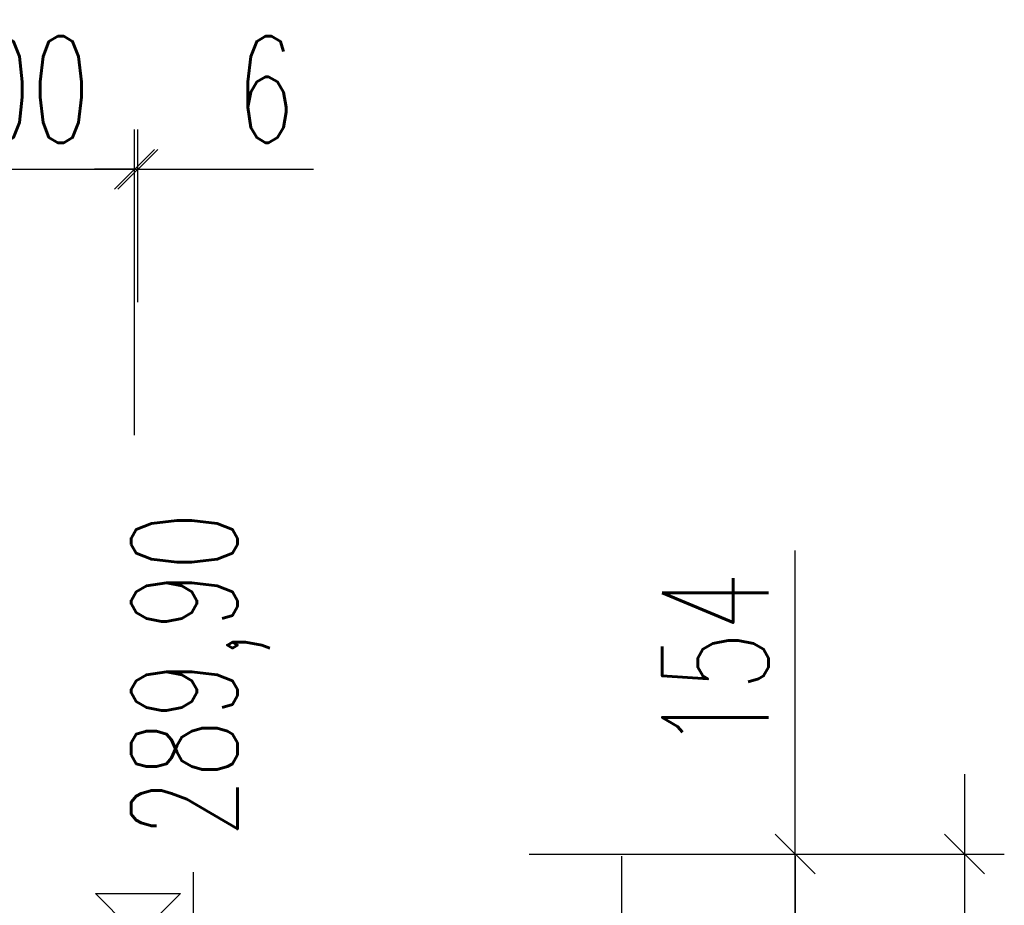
# Model space of a CAD drawing. Header units: metres. Extents: x -912764 to -454925, y -2226138 to -1112338.
# Tile 220 of 256: x -456305.78 to -456303.93, y -1112939.27 to -1112937.6. Entities that reach past the tile are written whole.
import ezdxf

# ---------------------------------------------------------------- set-up
doc = ezdxf.new("R2010")
doc.units = ezdxf.units.M
doc.layers.add('!řezy tenká', color=1, linetype='Continuous')
doc.layers.add('C3D_ZPR', color=7, linetype='Continuous')
doc.layers.add('_NOVÝ STAV - POPISKY KATASTR', color=7, linetype='Continuous', lineweight=30)
doc.layers.add('R-koty vyskove', color=7, linetype='Continuous', lineweight=13)
doc.styles.add('StandardUzky', font='simplex.shx', dxfattribs={"width": 0.65})
doc.styles.add('znacky', font='arial.ttf')
doc.dimstyles.new('1000', dxfattribs={"dimscale": 0.5, "dimtxt": 1, "dimasz": 0.6, "dimexe": 0.3, "dimexo": 0.5, "dimgap": 0.5, "dimtad": 1, "dimzin": 1, "dimdsep": 46, "dimtxsty": 'znacky', "dimblk": 'OBLIQUE', "dimcen": 1, "dimdle": 0.3, "dimclrd": 256, "dimclre": 256, "dimclrt": 256, "dimadec": 3, "dimazin": 0, "dimtfac": 1, "dimtmove": 0, "dimatfit": 3, "dimldrblk": 'OBLIQUE', "dimfxl": 1, "dimlwd": -1, "dimlwe": -1, "dimarcsym": 0})

# ---------------------------------------------------------------- blocks, each defined once
blk = doc.blocks.new('_Oblique')
at = {"color": 0, "linetype": 'ByBlock', "lineweight": -2}
blk.add_line((-0.5, -0.5), (0.5, 0.5), dxfattribs=at)
blk = doc.blocks.new('*D337')
at = {"layer": 'C3D_ZPR', "color": 1, "transparency": 16777216}
for p, q in [((0.611, -1.8799), (0.611, 0.12)), ((0.15, -0.03), (0.686, -0.03)), ((0.15, -1.7299), (0.686, -1.7299))]:
    blk.add_line(p, q, dxfattribs=at)
at = {"layer": 'Defpoints', "color": 0, "lineweight": 50, "transparency": 16777216}
for p in [(-0.1, -0.03), (0.611, -0.03), (-0.1, -1.7299)]:
    blk.add_point(p, dxfattribs=at)
at = {"layer": 'C3D_ZPR', "color": 1, "transparency": 16777216, "xscale": 0.075, "yscale": 0.075, "zscale": 0.075}
for p, rotation in [((0.611, -0.03), 90), ((0.611, -1.7299), 270)]:
    blk.add_blockref('_Oblique', p, dxfattribs=dict(at, rotation=rotation))
at = {"layer": 'C3D_ZPR', "color": 1, "transparency": 16777216, "insert": (0.461, -0.88), "char_height": 0.2, "attachment_point": 5, "rotation": 90, "style": 'StandardUzky'}
blk.add_mtext('1700', dxfattribs=at)
blk = doc.blocks.new('*D987')
at = {"layer": 'C3D_ZPR', "color": 1, "transparency": 16777216}
for p, q in [((0, 0.9412), (0, 1.5162)), ((0.5, 0.9412), (0.5, 1.5162)), ((-0.15, 1.4412), (0.65, 1.4412))]:
    blk.add_line(p, q, dxfattribs=at)
at = {"layer": 'Defpoints', "color": 0, "transparency": 16777216}
for p in [(0.5, 1.4412), (0, 0.2338), (0.5, 0.2338)]:
    blk.add_point(p, dxfattribs=at)
at = {"layer": 'C3D_ZPR', "color": 1, "transparency": 16777216, "xscale": 0.075, "yscale": 0.075, "zscale": 0.075, "rotation": 180}
blk.add_blockref('_Oblique', (0, 1.4412), dxfattribs=at)
at = {"layer": 'C3D_ZPR', "color": 1, "transparency": 16777216, "xscale": 0.075, "yscale": 0.075, "zscale": 0.075}
blk.add_blockref('_Oblique', (0.5, 1.4412), dxfattribs=at)
at = {"layer": 'C3D_ZPR', "color": 1, "transparency": 16777216, "insert": (0.25, 1.5912), "char_height": 0.2, "attachment_point": 5, "style": 'StandardUzky'}
blk.add_mtext('500', dxfattribs=at)
blk = doc.blocks.new('*D339')
at = {"layer": 'C3D_ZPR', "color": 1, "transparency": 16777216}
for p, q in [((1.7427, 0.1542), (1.7427, 0.7246)), ((1.7427, 0), (1.7427, 0.3042)), ((1.2427, 0.1542), (1.8177, 0.1542)), ((1.2427, 0), (1.8177, 0))]:
    blk.add_line(p, q, dxfattribs=at)
at = {"layer": 'Defpoints', "color": 0, "lineweight": 50, "transparency": 16777216}
for p in [(-0.0296, 0.1542), (0, 0), (1.7427, 0)]:
    blk.add_point(p, dxfattribs=at)
at = {"layer": 'C3D_ZPR', "color": 1, "transparency": 16777216, "xscale": 0.075, "yscale": 0.075, "zscale": 0.075}
for p, rotation in [((1.7427, 0.1542), 90), ((1.7427, 0), 270)]:
    blk.add_blockref('_Oblique', p, dxfattribs=dict(at, rotation=rotation))
at = {"layer": 'C3D_ZPR', "color": 1, "transparency": 16777216, "insert": (1.5927, 0.5167), "char_height": 0.2, "attachment_point": 5, "rotation": 90, "style": 'StandardUzky'}
blk.add_mtext('154', dxfattribs=at)
blk = doc.blocks.new('*D993')
at = {"layer": 'C3D_ZPR', "color": 1, "transparency": 16777216}
for p, q in [((1.7427, 0.15), (1.7427, -2.0299)), ((1.2427, 0), (1.8177, 0)), ((1.2427, -1.8799), (1.8177, -1.8799))]:
    blk.add_line(p, q, dxfattribs=at)
at = {"layer": 'Defpoints', "color": 0, "transparency": 16777216}
for p in [(0, 0), (-0.1, -1.8799), (1.7427, -1.8799)]:
    blk.add_point(p, dxfattribs=at)
at = {"layer": 'C3D_ZPR', "color": 1, "transparency": 16777216, "xscale": 0.075, "yscale": 0.075, "zscale": 0.075}
for p, rotation in [((1.7427, 0), 90), ((1.7427, -1.8799), 270)]:
    blk.add_blockref('_Oblique', p, dxfattribs=dict(at, rotation=rotation))
at = {"layer": 'C3D_ZPR', "color": 1, "transparency": 16777216, "insert": (1.5927, -0.94), "char_height": 0.2, "attachment_point": 5, "rotation": 90, "style": 'StandardUzky'}
blk.add_mtext('1880', dxfattribs=at)
blk = doc.blocks.new('*D336')
at = {"layer": 'C3D_ZPR', "color": 1, "transparency": 16777216}
for p, q in [((1.4161, 0.15), (1.4161, -1.8799)), ((0.9161, 0), (1.4911, 0)), ((0.9161, -1.7299), (1.4911, -1.7299))]:
    blk.add_line(p, q, dxfattribs=at)
at = {"layer": 'Defpoints', "color": 0, "lineweight": 50, "transparency": 16777216}
for p in [(0, 0), (-0.1, -1.7299), (1.4161, -1.7299)]:
    blk.add_point(p, dxfattribs=at)
at = {"layer": 'C3D_ZPR', "color": 1, "transparency": 16777216, "xscale": 0.075, "yscale": 0.075, "zscale": 0.075}
for p, rotation in [((1.4161, 0), 90), ((1.4161, -1.7299), 270)]:
    blk.add_blockref('_Oblique', p, dxfattribs=dict(at, rotation=rotation))
at = {"layer": 'C3D_ZPR', "color": 1, "transparency": 16777216, "insert": (1.2661, -0.865), "char_height": 0.2, "attachment_point": 5, "rotation": 90, "style": 'StandardUzky'}
blk.add_mtext('1730', dxfattribs=at)
blk = doc.blocks.new('*D338')
at = {"layer": 'C3D_ZPR', "color": 1, "transparency": 16777216}
for p, q in [((2.0611, 0.3042), (2.0611, -2.0299)), ((1.5611, 0.1542), (2.1361, 0.1542)), ((1.5611, -1.8799), (2.1361, -1.8799))]:
    blk.add_line(p, q, dxfattribs=at)
at = {"layer": 'Defpoints', "color": 0, "lineweight": 50, "transparency": 16777216}
for p in [(-0.0296, 0.1542), (-0.05, -1.8799), (2.0611, -1.8799)]:
    blk.add_point(p, dxfattribs=at)
at = {"layer": 'C3D_ZPR', "color": 1, "transparency": 16777216, "xscale": 0.075, "yscale": 0.075, "zscale": 0.075}
for p, rotation in [((2.0611, 0.1542), 90), ((2.0611, -1.8799), 270)]:
    blk.add_blockref('_Oblique', p, dxfattribs=dict(at, rotation=rotation))
at = {"layer": 'C3D_ZPR', "color": 1, "transparency": 16777216, "insert": (1.9111, -0.8629), "char_height": 0.2, "attachment_point": 5, "rotation": 90, "style": 'StandardUzky'}
blk.add_mtext('2034', dxfattribs=at)
blk = doc.blocks.new('*D311')
at = {"layer": 'C3D_ZPR', "color": 1, "transparency": 16777216}
for p, q in [((-456305.5676, -1112938.1325), (-456305.5676, -1112937.8075)), ((-456305.5612, -1112938.1325), (-456305.5612, -1112937.8075)), ((-456305.5676, -1112937.8825), (-456305.6426, -1112937.8825)), ((-456305.5676, -1112937.8825), (-456305.5612, -1112937.8825)), ((-456305.5612, -1112937.8825), (-456305.2308, -1112937.8825))]:
    blk.add_line(p, q, dxfattribs=at)
at = {"layer": 'Defpoints', "color": 0, "lineweight": 50, "transparency": 16777216}
for p in [(-456305.5612, -1112937.8825), (-456305.5676, -1112939.3237), (-456305.5612, -1112939.3237)]:
    blk.add_point(p, dxfattribs=at)
at = {"layer": 'C3D_ZPR', "color": 1, "transparency": 16777216, "xscale": 0.075, "yscale": 0.075, "zscale": 0.075}
blk.add_blockref('_Oblique', (-456305.5676, -1112937.8825), dxfattribs=at)
at = {"layer": 'C3D_ZPR', "color": 1, "transparency": 16777216, "xscale": 0.075, "yscale": 0.075, "zscale": 0.075, "rotation": 180}
blk.add_blockref('_Oblique', (-456305.5612, -1112937.8825), dxfattribs=at)
at = {"layer": 'C3D_ZPR', "color": 1, "transparency": 16777216, "insert": (-456305.321, -1112937.7325), "char_height": 0.2, "attachment_point": 5, "style": 'StandardUzky'}
blk.add_mtext('6', dxfattribs=at)
blk = doc.blocks.new('Vyskova_sipka')
at = {"color": 0, "linetype": 'ByBlock', "lineweight": -2}
for p, q in [((0, 0), (-4, 4)), ((-4, 4), (4, 4)), ((4, 4), (0, 0))]:
    blk.add_line(p, q, dxfattribs=at)
blk = doc.blocks.new('A$C4eac8e0d')
at = {"layer": 'C3D_ZPR'}
dim = blk.add_linear_dim(base=(0.5, 1.4412), p1=(0, 0.2338), p2=(0.5, 0.2338), dimstyle='1000', override={"dimscale": 1, "dimtxt": 0.2, "dimasz": 0.075, "dimexe": 0.075, "dimexo": 0.25, "dimgap": 0.05, "dimdec": 0, "dimlfac": 1000, "dimdsep": 44, "dimtxsty": 'StandardUzky', "dimcen": 0.5, "dimdle": 0.15, "dimclrd": 1, "dimclre": 1, "dimclrt": 1, "dimfxl": 0.5, "dimfxlon": 1}, dxfattribs=at)
dim.commit()
dim.dimension.update_dxf_attribs({"geometry": '*D987', "text_midpoint": (0.25, 1.5912)})
dim = blk.add_linear_dim(base=(1.7427, 0), p1=(-0.0296, 0.1542), p2=(0, 0), angle=90, dimstyle='1000', override={"dimscale": 1, "dimtxt": 0.2, "dimasz": 0.075, "dimexe": 0.075, "dimexo": 0.25, "dimgap": 0.05, "dimdec": 0, "dimlfac": 1000, "dimdsep": 44, "dimtxsty": 'StandardUzky', "dimcen": 0.5, "dimdle": 0.15, "dimclrd": 1, "dimclre": 1, "dimclrt": 1, "dimfxl": 0.5, "dimfxlon": 1}, dxfattribs=at)
dim.commit()
dim.dimension.update_dxf_attribs({"geometry": '*D339', "text_midpoint": (1.7427, 0.5167), "dimtype": 128})
for base, p1, p2, picture, middle in [((2.0611, -1.8799), (-0.0296, 0.1542), (-0.05, -1.8799), '*D338', (1.9111, -0.8629)), ((1.7427, -1.8799), (0, 0), (-0.1, -1.8799), '*D993', (1.5927, -0.94)), ((1.4161, -1.7299), (0, 0), (-0.1, -1.7299), '*D336', (1.2661, -0.865)), ((0.611, -0.03), (-0.1, -1.7299), (-0.1, -0.03), '*D337', (0.461, -0.88))]:
    dim = blk.add_linear_dim(base=base, p1=p1, p2=p2, angle=90, dimstyle='1000', override={"dimscale": 1, "dimtxt": 0.2, "dimasz": 0.075, "dimexe": 0.075, "dimexo": 0.25, "dimgap": 0.05, "dimdec": 0, "dimlfac": 1000, "dimdsep": 44, "dimtxsty": 'StandardUzky', "dimcen": 0.5, "dimdle": 0.15, "dimclrd": 1, "dimclre": 1, "dimclrt": 1, "dimfxl": 0.5, "dimfxlon": 1}, dxfattribs=at)
    dim.commit()
    dim.dimension.update_dxf_attribs({"geometry": picture, "text_midpoint": middle})

msp = doc.modelspace()

# ---------------------------------------------------------------- block references
at = {"layer": '!řezy tenká', "linetype": 'Continuous', "xscale": 0.02, "yscale": 0.02, "zscale": 0.03}
msp.add_blockref('Vyskova_sipka', (-456305.5612, -1112939.3237), dxfattribs=at)
at = {"layer": '_NOVÝ STAV - POPISKY KATASTR', "lineweight": 50}
msp.add_blockref('A$C4eac8e0d', (-456306.0676, -1112939.3237), dxfattribs=at)

# ---------------------------------------------------------------- texts
at = {"layer": 'R-koty vyskove', "color": 1, "insert": (-456305.4434, -1112939.139), "char_height": 0.2, "attachment_point": 4, "rotation": 90, "style": 'StandardUzky'}
msp.add_mtext('289,90', dxfattribs=at)

# ---------------------------------------------------------------- dimensions: what is measured, and where the dimension line sits
at = {"layer": 'C3D_ZPR'}
dim = msp.add_linear_dim(base=(-456305.5612, -1112937.8825), p1=(-456305.5676, -1112939.3237), p2=(-456305.5612, -1112939.3237), dimstyle='1000', override={"dimtxt": 0.4, "dimasz": 0.15, "dimexe": 0.15, "dimgap": 0.1, "dimdec": 0, "dimlfac": 1000, "dimdsep": 44, "dimtxsty": 'StandardUzky', "dimdle": 0.15, "dimclrd": 1, "dimclre": 1, "dimclrt": 1, "dimfxl": 0.5, "dimfxlon": 1}, dxfattribs=at)
dim.commit()
dim.dimension.update_dxf_attribs({"geometry": '*D311', "text_midpoint": (-456305.321, -1112937.7325)})

doc.saveas('drawing.dxf')
